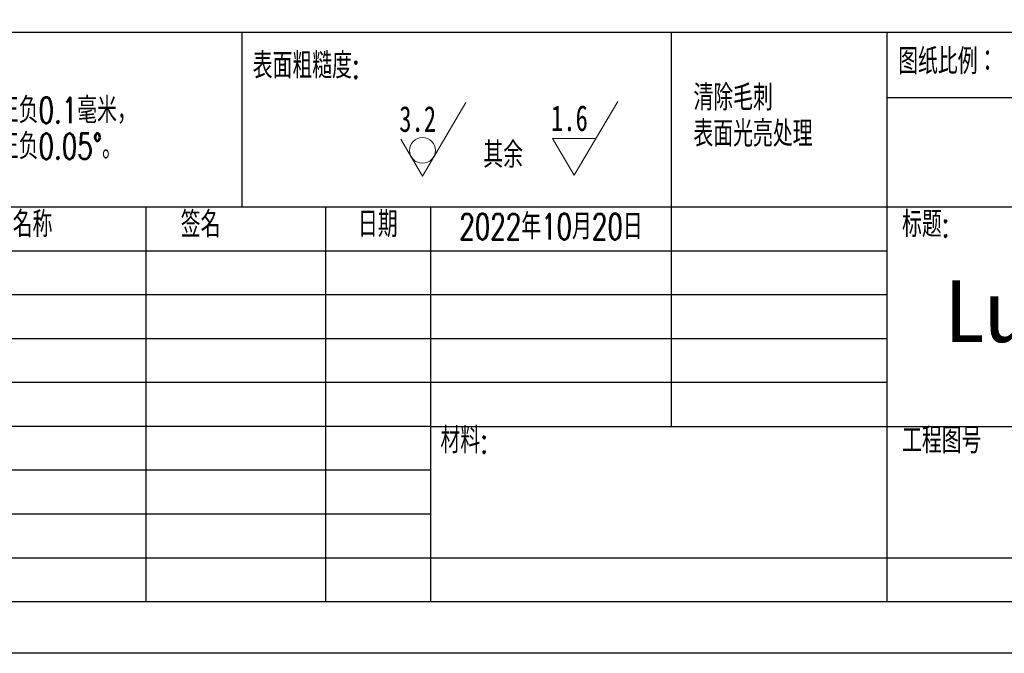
# Model space of a CAD drawing. Header units: millimetres. Extents: x -8 to 210, y 0 to 302.
# Tile 2 of 13: x 40 to 135, y 0 to 61. Entities that reach past the tile are written whole.
import ezdxf

# ---------------------------------------------------------------- set-up
doc = ezdxf.new("R2010")
doc.units = ezdxf.units.MM
doc.styles.add('SLDTEXTSTYLE0', font='TXT', dxfattribs={"width": 0.7, "bigfont": 'bigfont'})
doc.styles.add('SLDTEXTSTYLE1', font='TXT', dxfattribs={"width": 0.7})
doc.styles.get("Standard").update_dxf_attribs({"font": 'simhei.ttf', "height": 6})

# ---------------------------------------------------------------- blocks, each defined once
blk = doc.blocks.new('SW_NOTE_0')
at = {"color": 0, "linetype": 'Continuous', "lineweight": 0, "char_height": 2.5, "attachment_point": 1, "style": 'SLDTEXTSTYLE0'}
for s, insert in [('未标注公差的：', (0, 3.223)), ('线性公差默认正负0.1毫米，', (0, -0.277)), ('角度公差默认正负0.05°。', (0, -3.777))]:
    blk.add_mtext(s, dxfattribs=dict(at, insert=insert))
blk = doc.blocks.new('SW_NOTE_0_1')
at = {"color": 0, "linetype": 'Continuous', "lineweight": 0, "char_height": 2.5, "attachment_point": 1, "style": 'SLDTEXTSTYLE0'}
for s, insert in [('清除毛刺', (0, 3.223)), ('表面光亮处理', (0, -0.277))]:
    blk.add_mtext(s, dxfattribs=dict(at, insert=insert))
blk = doc.blocks.new('SW_SFSYMBOL_0')
at = {"color": 0, "linetype": 'Continuous', "lineweight": 0}
for p, q in [((2.256, -3.571), (6.47, 3.571)), ((2.256, -3.571), (0.149, 0)), ((4.363, 0), (0.149, 0))]:
    blk.add_line(p, q, dxfattribs=at)
at = {"color": 0, "linetype": 'Continuous', "lineweight": 0, "char_height": 2.5, "attachment_point": 1}
for s, insert, style in [('1.6', (0, 3.223), 'SLDTEXTSTYLE1'), ('其余', (-6.56, -0.349), 'SLDTEXTSTYLE0')]:
    blk.add_mtext(s, dxfattribs=dict(at, insert=insert, style=style))
blk = doc.blocks.new('SW_SFSYMBOL_1')
at = {"color": 0, "linetype": 'Continuous', "lineweight": 0}
for q in [(6.47, 3.571), (0.149, 0)]:
    blk.add_line((2.256, -3.571), q, dxfattribs=at)
blk.add_circle((2.256, -1.071), 1.25, dxfattribs=at)
at = {"color": 0, "linetype": 'Continuous', "lineweight": 0, "insert": (0, 3.223), "char_height": 2.5, "attachment_point": 1, "style": 'SLDTEXTSTYLE1'}
blk.add_mtext('3.2', dxfattribs=at)

msp = doc.modelspace()

# ---------------------------------------------------------------- linework, layer by layer
at = {"color": 7, "linetype": 'Continuous', "lineweight": -3}
for p, q in [((25.22502, 60.25), (205, 60.25)), ((61.5359, 43.25), (61.5359, 60.25)), ((103.11406, 60.25), (103.11406, 22)), ((124.02502, 60.25), (124.02502, 5)), ((205, 53.875), (124.02502, 53.875)), ((205, 43.25), (25.22502, 43.25)), ((52.21597, 43.25), (52.21597, 5)), ((69.62395, 43.25), (69.62395, 5)), ((79.82502, 5), (79.82502, 43.25)), ((124.02502, 39), (25.22502, 39)), ((124.02502, 34.75), (25.22502, 34.75)), ((124.02502, 30.5), (25.22502, 30.5)), ((124.02502, 26.25), (25.22502, 26.25)), ((79.82502, 22), (25.22502, 22)), ((79.82502, 22), (205, 22)), ((79.82502, 17.74993), (25.22502, 17.74993)), ((79.82502, 13.5), (25.22502, 13.5)), ((25.22502, 9.25), (205, 9.25)), ((205, 5), (5, 5))]:
    msp.add_line(p, q, dxfattribs=at)
for points in [[(210, 0), (-7.7467, 0), (-7.7467, 301.99001), (210, 301.99001)], [(205, 5), (-2.7467, 5), (-2.7467, 296.99001), (205, 296.99001)]]:
    msp.add_lwpolyline(points, close=True)

# ---------------------------------------------------------------- block references
for name, p in [('SW_NOTE_0', (26.40919, 54.19192)), ('SW_NOTE_0_1', (105.28765, 51.91488)), ('SW_SFSYMBOL_0', (91.48345, 49.9289)), ('SW_SFSYMBOL_1', (76.77149, 49.84573))]:
    msp.add_blockref(name, p, dxfattribs=at)

# ---------------------------------------------------------------- texts
at = {"color": 7, "linetype": 'Continuous', "lineweight": -3, "char_height": 2.5, "attachment_point": 1, "style": 'SLDTEXTSTYLE0'}
for s, insert in [('表面粗糙度:', (62.56367, 58.24957)), ('图纸比例：', (125.13643, 58.66176)), ('名称', (39.29888, 42.85777)), ('签名', (55.589, 42.84201)), ('日期', (72.77012, 42.85643)), ('2022年10月20日', (82.59564, 42.63498)), ('标题:', (125.5116, 42.85643)), ('材料:', (80.76588, 21.90019)), ('工程图号', (125.5116, 21.90019))]:
    msp.add_mtext(s, dxfattribs=dict(at, insert=insert))
at = {"lineweight": -3, "insert": (129.56908, 36.17845), "char_height": 6, "attachment_point": 1}
msp.add_mtext_dynamic_manual_height_columns('LubanCat 2 N 顶盖', width=90.9176628, gutter_width=30, heights=[0], dxfattribs=at)

doc.saveas('drawing.dxf')
